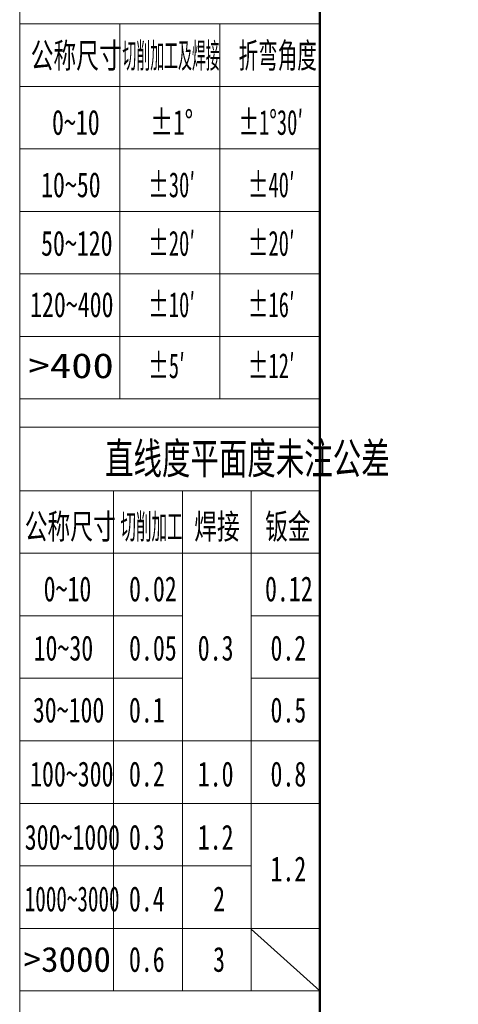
# Model space of a CAD drawing. Header units: millimetres. Extents: x 0 to 840, y 0 to 594.
# Tile 3 of 25: x 0 to 70, y 311 to 468. Entities that reach past the tile are written whole.
import ezdxf

# ---------------------------------------------------------------- set-up
doc = ezdxf.new("R2010")
doc.units = ezdxf.units.MM
doc.layers.get('0').update_dxf_attribs({"lineweight": 18})
doc.layers.add('标注层', color=150, linetype='Continuous', lineweight=18)
doc.styles.add('SLDTEXTSTYLE0', font='txt', dxfattribs={"width": 0.7})
doc.styles.add('SLDTEXTSTYLE1', font='txt', dxfattribs={"width": 0.7})
doc.styles.add('SLDTEXTSTYLE10', font='txt', dxfattribs={"width": 1.253219})
doc.styles.add('SLDTEXTSTYLE11', font='txt', dxfattribs={"width": 0.477371})
doc.styles.add('SLDTEXTSTYLE12', font='txt', dxfattribs={"width": 0.618901})
doc.styles.add('SLDTEXTSTYLE5', font='txt', dxfattribs={"width": 0.677991})
doc.styles.add('SLDTEXTSTYLE7', font='txt', dxfattribs={"width": 1.026693})
doc.styles.add('SLDTEXTSTYLE8', font='txt', dxfattribs={"width": 0.601124})
doc.styles.add('SLDTEXTSTYLE9', font='txt', dxfattribs={"width": 0.427578})

msp = doc.modelspace()

# ---------------------------------------------------------------- linework, layer by layer
at = {"color": 7, "linetype": 'Continuous', "lineweight": 18}
msp.add_line((-0.000512, 594.39658), (-0.000512, 0.39658), dxfattribs=at)
at = {"color": 1, "linetype": 'Continuous', "lineweight": 18}
for p, q in [((-0.000512, 581.582311), (-0.000512, 0.39658)), ((15.986488, 467.592612), (-0.000512, 467.592612)), ((15.986488, 467.592612), (15.986488, 407.592612)), ((15.986488, 467.592612), (31.986488, 467.592612)), ((31.986488, 467.592612), (31.986488, 407.592612)), ((31.986488, 467.592612), (47.992369, 467.592612)), ((-0.000512, 457.592612), (47.992369, 457.592612)), ((-0.000512, 447.592612), (47.992369, 447.592612)), ((-0.000512, 437.592612), (47.992369, 437.592612)), ((-0.000512, 427.592612), (47.992369, 427.592612)), ((-0.000512, 417.592612), (47.992369, 417.592612)), ((-0.000512, 407.592612), (47.992369, 407.592612)), ((-0.000512, 403.083775), (47.992369, 403.083775)), ((14.992369, 392.910077), (-0.000512, 392.910077)), ((14.992369, 392.910077), (14.992369, 312.910077)), ((25.992369, 392.910077), (14.992369, 392.910077)), ((25.992369, 392.910077), (25.992369, 312.910077)), ((36.992369, 392.910077), (25.992369, 392.910077)), ((36.992369, 392.910077), (36.992369, 312.910077)), ((36.992369, 392.910077), (47.992369, 392.910077)), ((-0.000512, 382.910077), (47.992369, 382.910077)), ((-0.000512, 372.910077), (25.992369, 372.910077)), ((36.992369, 372.910077), (47.992369, 372.910077)), ((-0.000512, 362.910077), (25.992369, 362.910077)), ((36.992369, 362.910077), (47.987939, 362.910077)), ((-0.000512, 352.910077), (47.992369, 352.910077)), ((-0.000512, 342.910077), (47.992369, 342.910077)), ((-0.009083, 332.910077), (36.992369, 332.910077)), ((-0.000512, 322.910077), (47.992369, 322.910077)), ((36.992369, 322.787987), (47.992369, 312.910077)), ((-0.000512, 312.910077), (47.992369, 312.910077))]:
    msp.add_line(p, q, dxfattribs=at)
at = {"color": 7, "linetype": 'Continuous', "lineweight": 50}
msp.add_line((47.992369, 11.582311), (47.992369, 581.582311), dxfattribs=at)

# ---------------------------------------------------------------- texts
at = {"layer": '标注层', "color": 1}
for s, insert, char_height, width, attachment_point, style in [('公称尺寸', (1.746248, 464.534624), 4, 31.03463687, 1, 'SLDTEXTSTYLE0'), ('切削加工及焊接', (16.406248, 464.534624), 4, 33.88134574, 1, 'SLDTEXTSTYLE9'), ('折弯角度', (34.988864, 464.534624), 4, 26.78526555, 1, 'SLDTEXTSTYLE8'), ('0~10', (5.16115, 453.848273), 4, 15.23575419, 1, 'SLDTEXTSTYLE1'), ('%%P1%%D', (20.822719, 453.848273), 4, 13.24164874, 1, 'SLDTEXTSTYLE5'), ('%%P1%%D30′', (34.988864, 453.848273), 4, 25.11958203, 1, 'SLDTEXTSTYLE8'), ('%%P30′', (20.558831, 443.867863), 4, 14.80309059, 1, 'SLDTEXTSTYLE8'), ('%%P40′', (36.488864, 443.867863), 4, 14.80309059, 1, 'SLDTEXTSTYLE8'), ('10~50', (3.405594, 443.867863), 4, 18.70837989, 1, 'SLDTEXTSTYLE1'), ('%%P20′', (20.558831, 434.501664), 4, 14.80309059, 1, 'SLDTEXTSTYLE8'), ('%%P20′', (36.488864, 434.501664), 4, 14.80309059, 1, 'SLDTEXTSTYLE8'), ('50~120', (3.405594, 434.501664), 4, 23.15083799, 1, 'SLDTEXTSTYLE1'), ('120~400', (1.65004, 424.691256), 4, 26.71731844, 1, 'SLDTEXTSTYLE1'), ('%%P10′', (20.558831, 424.691256), 4, 14.80309059, 1, 'SLDTEXTSTYLE8'), ('%%P16′', (36.491641, 424.691256), 4, 14.80309059, 1, 'SLDTEXTSTYLE8'), ('>400', (1.401573, 414.925937), 4, 26.9967195, 1, 'SLDTEXTSTYLE10'), ('%%P5′', (20.558831, 414.925937), 4, 11.36426011, 1, 'SLDTEXTSTYLE8'), ('%%P12′', (36.491641, 414.925937), 4, 14.80309059, 1, 'SLDTEXTSTYLE8'), ('直线度平面度未注公差', (36.383332, 400.58054), 5, 99.09497207, 2, 'SLDTEXTSTYLE0'), ('公称尺寸', (0.794483, 389.199274), 4, 31.03463687, 1, 'SLDTEXTSTYLE0'), ('切削加工', (16.100414, 389.199274), 4, 21.35636195, 1, 'SLDTEXTSTYLE11'), ('焊接', (27.889879, 389.199274), 4, 15.36089385, 1, 'SLDTEXTSTYLE0'), ('钣金', (39.219175, 389.199274), 4, 15.42346369, 1, 'SLDTEXTSTYLE0'), ('0~10', (3.818223, 379.217664), 4, 15.23575419, 1, 'SLDTEXTSTYLE1'), ('0.02', (17.477879, 379.217664), 4, 15.14189944, 1, 'SLDTEXTSTYLE1'), ('0.12', (39.210841, 379.217664), 4, 15.14189944, 1, 'SLDTEXTSTYLE1'), ('10~30', (2.215553, 369.75776), 4, 18.70837989, 1, 'SLDTEXTSTYLE1'), ('0.05', (17.477879, 369.75776), 4, 15.14189944, 1, 'SLDTEXTSTYLE1'), ('0.3', (28.458428, 369.75776), 4, 11.13743017, 1, 'SLDTEXTSTYLE1'), ('0.2', (40.088619, 369.75776), 4, 11.13743017, 1, 'SLDTEXTSTYLE1'), ('30~100', (2.096837, 359.849568), 4, 23.15083799, 1, 'SLDTEXTSTYLE1'), ('0.1', (17.45422, 359.849568), 4, 10.82458101, 1, 'SLDTEXTSTYLE1'), ('0.5', (40.088619, 359.849568), 4, 11.13743017, 1, 'SLDTEXTSTYLE1'), ('100~300', (1.65004, 349.608687), 4, 26.71731844, 1, 'SLDTEXTSTYLE1'), ('0.2', (17.45422, 349.608687), 4, 11.13743017, 1, 'SLDTEXTSTYLE1'), ('1.0', (28.458428, 349.608687), 4, 10.69944134, 1, 'SLDTEXTSTYLE1'), ('0.8', (40.088619, 349.608687), 4, 11.16871508, 1, 'SLDTEXTSTYLE1'), ('300~1000', (0.797405, 339.492325), 4, 31.15977654, 1, 'SLDTEXTSTYLE1'), ('0.3', (17.45422, 339.492325), 4, 11.13743017, 1, 'SLDTEXTSTYLE1'), ('1.2', (28.458428, 339.492325), 4, 10.60558659, 1, 'SLDTEXTSTYLE1'), ('1.2', (40.083064, 334.42292), 4, 10.60558659, 1, 'SLDTEXTSTYLE1'), ('1000~3000', (0.797405, 329.627396), 4, 30.70301668, 1, 'SLDTEXTSTYLE12'), ('0.4', (17.45422, 329.627396), 4, 11.35642458, 1, 'SLDTEXTSTYLE1'), ('2', (30.908579, 329.627396), 4, 3.0972067, 1, 'SLDTEXTSTYLE1'), ('>3000', (0.616849, 319.960312), 4, 27.99028787, 1, 'SLDTEXTSTYLE7'), ('0.6', (17.45422, 319.960312), 4, 11.23128492, 1, 'SLDTEXTSTYLE1'), ('3', (30.908579, 319.960312), 4, 3.03463687, 1, 'SLDTEXTSTYLE1')]:
    msp.add_mtext(s, dxfattribs=dict(at, insert=insert, char_height=char_height, width=width, attachment_point=attachment_point, style=style))

doc.saveas('drawing.dxf')
